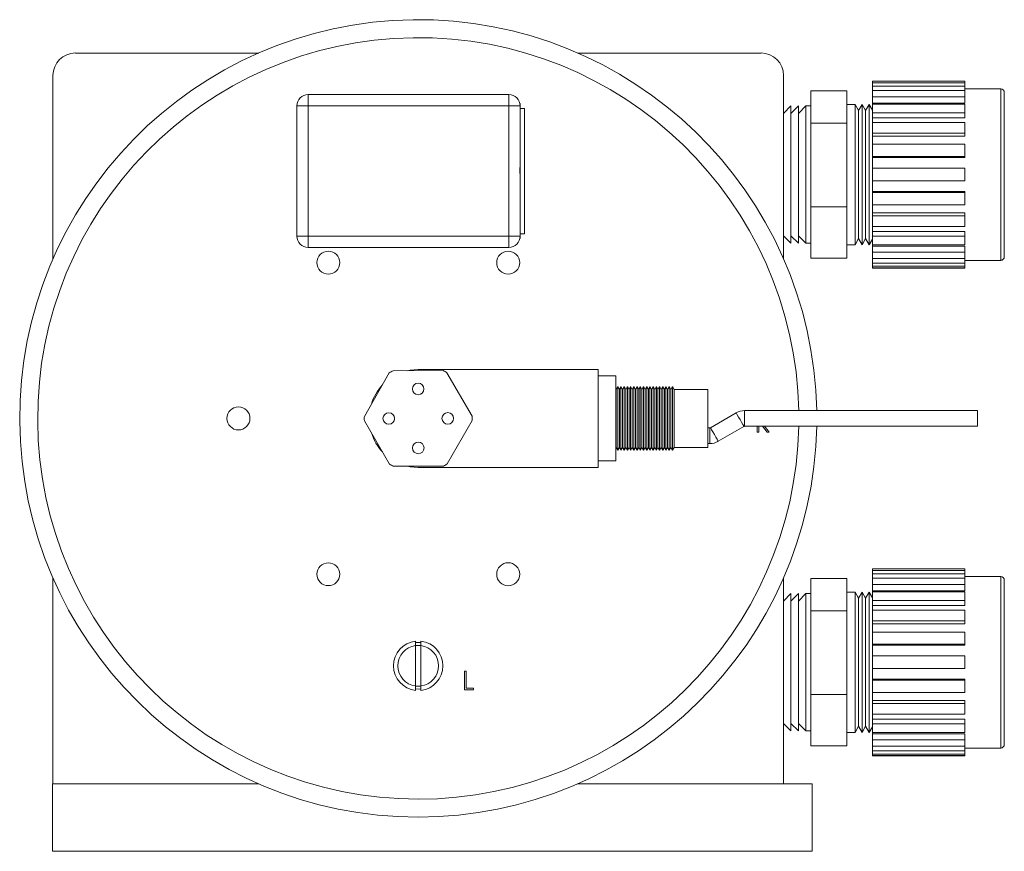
# Model space of a CAD drawing. Header units: inches. Extents: x 1.11 to 7.73, y 1.34 to 8.12.
# Tile 1 of 13: x 1.11 to 2.93, y 1.34 to 2.88. Entities that reach past the tile are written whole.
import ezdxf

# ---------------------------------------------------------------- set-up
doc = ezdxf.new("R2010")
doc.units = ezdxf.units.IN
doc.header["$MEASUREMENT"] = 0

msp = doc.modelspace()

# ---------------------------------------------------------------- linework, layer by layer
at = {"color": 7, "linetype": 'Continuous', "lineweight": 15}
for p, q in [((1.211, 2.8214), (1.5507, 2.8214)), ((2.1421, 2.8214), (2.4818, 2.8214)), ((1.1693, 2.7798), (1.1693, 2.44)), ((2.5235, 2.44), (2.5235, 2.7798)), ((2.8594, 2.7695), (2.6883, 2.7695)), ((2.6883, 2.7692), (2.6883, 2.7695)), ((2.6883, 2.7692), (2.8594, 2.7692)), ((2.6883, 2.7663), (2.6883, 2.7692)), ((2.8594, 2.7663), (2.6883, 2.7663)), ((2.6883, 2.7603), (2.6883, 2.7663)), ((2.6883, 2.7603), (2.8594, 2.7603)), ((2.6883, 2.7518), (2.6883, 2.7603)), ((2.8594, 2.7695), (2.8594, 2.7692)), ((2.8594, 2.7663), (2.8594, 2.7692)), ((2.8594, 2.7663), (2.8594, 2.7603)), ((2.8594, 2.7518), (2.8594, 2.7603)), ((1.6422, 2.7444), (1.6422, 2.7235)), ((1.6422, 2.7444), (2.0144, 2.7444)), ((2.0144, 2.7235), (2.0144, 2.7444)), ((2.6408, 2.7512), (2.5741, 2.7512)), ((2.5741, 2.6915), (2.5741, 2.7512)), ((2.6408, 2.6915), (2.6408, 2.7512)), ((2.8594, 2.7518), (2.6883, 2.7518)), ((2.6883, 2.7403), (2.6883, 2.7518)), ((2.6883, 2.7403), (2.8594, 2.7403)), ((2.6883, 2.7288), (2.6883, 2.7403)), ((2.9261, 2.7551), (2.8594, 2.7551)), ((2.8594, 2.7518), (2.8594, 2.7403)), ((2.8594, 2.7288), (2.8594, 2.7403)), ((2.9328, 2.7484), (2.9328, 2.7369)), ((1.6214, 2.4819), (1.6214, 2.7235)), ((1.6214, 2.7235), (1.6422, 2.7235)), ((1.6422, 2.7235), (1.6422, 2.4819)), ((2.0144, 2.7235), (1.6422, 2.7235)), ((2.0144, 2.4819), (2.0144, 2.7235)), ((2.0144, 2.7235), (2.0353, 2.7235)), ((2.0352, 2.7277), (2.0349, 2.7273)), ((2.0352, 2.7254), (2.0352, 2.7277)), ((2.0353, 2.7235), (2.0353, 2.6347)), ((2.5373, 2.7234), (2.5235, 2.7096)), ((2.5512, 2.7234), (2.5373, 2.7096)), ((2.5373, 2.7138), (2.5373, 2.7234)), ((2.5651, 2.7234), (2.5512, 2.7096)), ((2.5512, 2.7138), (2.5512, 2.7234)), ((2.5741, 2.7234), (2.5651, 2.7234)), ((2.5651, 2.7138), (2.5651, 2.7234)), ((2.656, 2.7262), (2.6408, 2.7262)), ((2.6626, 2.7148), (2.656, 2.7262)), ((2.656, 2.7163), (2.656, 2.7262)), ((2.6691, 2.7262), (2.6626, 2.7148)), ((2.6757, 2.7148), (2.6691, 2.7262)), ((2.6691, 2.7163), (2.6691, 2.7262)), ((2.6823, 2.7262), (2.6757, 2.7148)), ((2.6883, 2.7157), (2.6823, 2.7262)), ((2.6823, 2.7163), (2.6823, 2.7262)), ((2.6883, 2.7288), (2.8594, 2.7288)), ((2.6883, 2.7266), (2.6883, 2.7288)), ((2.8594, 2.7268), (2.6883, 2.7268)), ((2.6883, 2.7104), (2.6883, 2.7268)), ((2.8594, 2.7268), (2.8594, 2.7104)), ((2.9328, 2.7369), (2.9328, 2.444)), ((2.0433, 2.7187), (2.0353, 2.7187)), ((2.0433, 2.6027), (2.0433, 2.7187)), ((2.5373, 2.4689), (2.5373, 2.7138)), ((2.5512, 2.4689), (2.5512, 2.7138)), ((2.5651, 2.4689), (2.5651, 2.7138)), ((2.656, 2.4662), (2.656, 2.7163)), ((2.6626, 2.7058), (2.6626, 2.7148)), ((2.6626, 2.4776), (2.6626, 2.7058)), ((2.6691, 2.4662), (2.6691, 2.7163)), ((2.6757, 2.7058), (2.6757, 2.7148)), ((2.6757, 2.4776), (2.6757, 2.7058)), ((2.6823, 2.4662), (2.6823, 2.7163)), ((2.6883, 2.7104), (2.8594, 2.7104)), ((2.6883, 2.7016), (2.6883, 2.7104)), ((2.6883, 2.7016), (2.8594, 2.7016)), ((2.6883, 2.6925), (2.6883, 2.7016)), ((2.8594, 2.7016), (2.8594, 2.7104)), ((2.6408, 2.6915), (2.5741, 2.6915)), ((2.5741, 2.5365), (2.5741, 2.6915)), ((2.6408, 2.5365), (2.6408, 2.6915)), ((2.8594, 2.6928), (2.6883, 2.6928)), ((2.6883, 2.6728), (2.6883, 2.6928)), ((2.8594, 2.6928), (2.8594, 2.6728)), ((2.6883, 2.6728), (2.8594, 2.6728)), ((2.6883, 2.6672), (2.6883, 2.6728)), ((2.6883, 2.6672), (2.8594, 2.6672)), ((2.6883, 2.6523), (2.6883, 2.6672)), ((2.8594, 2.6672), (2.8594, 2.6728)), ((2.8594, 2.6523), (2.6883, 2.6523)), ((2.6883, 2.6299), (2.6883, 2.6523)), ((2.8594, 2.6523), (2.8594, 2.6299)), ((2.6883, 2.6299), (2.8594, 2.6299)), ((2.6883, 2.628), (2.6883, 2.6299)), ((2.8594, 2.628), (2.8594, 2.6299)), ((2.0352, 2.6027), (2.0352, 2.6263)), ((2.6883, 2.628), (2.8594, 2.628)), ((2.6883, 2.6079), (2.6883, 2.628)), ((2.0352, 2.5789), (2.0352, 2.6027)), ((2.0433, 2.4867), (2.0433, 2.6027)), ((2.8594, 2.6079), (2.6883, 2.6079)), ((2.6883, 2.5848), (2.6883, 2.6079)), ((2.8594, 2.6079), (2.8594, 2.5848)), ((2.6883, 2.5646), (2.6883, 2.5848)), ((2.6883, 2.5848), (2.8594, 2.5848)), ((2.0353, 2.5707), (2.0353, 2.4819)), ((2.6883, 2.5646), (2.8594, 2.5646)), ((2.6883, 2.5628), (2.6883, 2.5646)), ((2.8594, 2.5628), (2.6883, 2.5628)), ((2.6883, 2.5404), (2.6883, 2.5628)), ((2.8594, 2.5628), (2.8594, 2.5646)), ((2.8594, 2.5628), (2.8594, 2.5404)), ((2.6883, 2.5254), (2.6883, 2.5404)), ((2.6883, 2.5404), (2.8594, 2.5404)), ((2.6408, 2.5365), (2.5741, 2.5365)), ((2.5741, 2.5365), (2.5741, 2.4412)), ((2.6408, 2.5365), (2.6408, 2.4412)), ((2.6883, 2.5254), (2.8594, 2.5254)), ((2.6883, 2.5199), (2.6883, 2.5254)), ((2.8594, 2.5199), (2.6883, 2.5199)), ((2.6883, 2.4998), (2.6883, 2.5199)), ((2.8594, 2.5199), (2.8594, 2.5254)), ((2.8594, 2.5199), (2.8594, 2.4998)), ((2.0353, 2.4867), (2.0433, 2.4867)), ((2.5235, 2.4828), (2.5373, 2.4689)), ((2.5373, 2.4828), (2.5512, 2.4689)), ((2.5512, 2.4828), (2.5651, 2.4689)), ((2.6883, 2.4998), (2.8594, 2.4998)), ((2.6883, 2.491), (2.6883, 2.4996)), ((2.6883, 2.491), (2.8594, 2.491)), ((2.6883, 2.4822), (2.6883, 2.491)), ((2.8594, 2.4822), (2.8594, 2.491)), ((1.6214, 2.4819), (1.6422, 2.4819)), ((1.6422, 2.4819), (2.0144, 2.4819)), ((1.6422, 2.4819), (1.6422, 2.461)), ((2.0144, 2.4819), (2.0144, 2.461)), ((2.0144, 2.4819), (2.0353, 2.4819)), ((2.0349, 2.4781), (2.0352, 2.4777)), ((2.0352, 2.4777), (2.0352, 2.4798)), ((2.5651, 2.4689), (2.5741, 2.4689)), ((2.6408, 2.4662), (2.656, 2.4662)), ((2.656, 2.4662), (2.6626, 2.4776)), ((2.6626, 2.4776), (2.6691, 2.4662)), ((2.6691, 2.4662), (2.6757, 2.4776)), ((2.6757, 2.4776), (2.6823, 2.4662)), ((2.6823, 2.4662), (2.6883, 2.4767)), ((2.8594, 2.4822), (2.6883, 2.4822)), ((2.6883, 2.4658), (2.6883, 2.4822)), ((2.6883, 2.4658), (2.8594, 2.4658)), ((2.6883, 2.4638), (2.6883, 2.4656)), ((2.8594, 2.4822), (2.8594, 2.4658)), ((2.0144, 2.461), (1.6422, 2.461)), ((2.6883, 2.4638), (2.8594, 2.4638)), ((2.6883, 2.4523), (2.6883, 2.4638)), ((2.8594, 2.4523), (2.6883, 2.4523)), ((2.6883, 2.4407), (2.6883, 2.4523)), ((2.8594, 2.4523), (2.8594, 2.4638)), ((2.8594, 2.4523), (2.8594, 2.4407)), ((2.6408, 2.4412), (2.5741, 2.4412)), ((2.6883, 2.4407), (2.8594, 2.4407)), ((2.6883, 2.4322), (2.6883, 2.4407)), ((2.8594, 2.4322), (2.6883, 2.4322)), ((2.6883, 2.4262), (2.6883, 2.4322)), ((2.8594, 2.4322), (2.8594, 2.4407)), ((2.8594, 2.4373), (2.9261, 2.4373)), ((2.8594, 2.4322), (2.8594, 2.4262)), ((2.6883, 2.4262), (2.8594, 2.4262)), ((2.6883, 2.4233), (2.6883, 2.4262)), ((2.8594, 2.4233), (2.6883, 2.4233)), ((2.6883, 2.4229), (2.6883, 2.4233)), ((2.6883, 2.4229), (2.8594, 2.4229)), ((2.8594, 2.4233), (2.8594, 2.4262)), ((2.8594, 2.4233), (2.8594, 2.4229)), ((1.7927, 2.2287), (1.7465, 2.1481)), ((1.8926, 2.233), (1.7997, 2.2328)), ((2.1797, 2.2352), (1.8464, 2.2352)), ((1.9463, 2.1486), (1.8996, 2.229)), ((2.1797, 2.0535), (2.1797, 2.2352)), ((2.2124, 2.2231), (2.1797, 2.2231)), ((2.2124, 2.2231), (2.2124, 2.0656)), ((2.2133, 2.1982), (2.2124, 2.1997)), ((2.2163, 2.2034), (2.2133, 2.1982)), ((2.2133, 2.1982), (2.2133, 2.0905)), ((2.2192, 2.1982), (2.2163, 2.2034)), ((2.2163, 2.2034), (2.2163, 2.0854)), ((2.2222, 2.2034), (2.2192, 2.1982)), ((2.2192, 2.1982), (2.2192, 2.0905)), ((2.2252, 2.1982), (2.2222, 2.2034)), ((2.2222, 2.2034), (2.2222, 2.0854)), ((2.2282, 2.2034), (2.2252, 2.1982)), ((2.2252, 2.1982), (2.2252, 2.0905)), ((2.2311, 2.1982), (2.2282, 2.2034)), ((2.2282, 2.2034), (2.2282, 2.0854)), ((2.2341, 2.2034), (2.2311, 2.1982)), ((2.2311, 2.1982), (2.2311, 2.0905)), ((2.2371, 2.1982), (2.2341, 2.2034)), ((2.2341, 2.2034), (2.2341, 2.0854)), ((2.2401, 2.2034), (2.2371, 2.1982)), ((2.2371, 2.1982), (2.2371, 2.0905)), ((2.2431, 2.1982), (2.2401, 2.2034)), ((2.2401, 2.2034), (2.2401, 2.0854)), ((2.246, 2.2034), (2.2431, 2.1982)), ((2.2431, 2.1982), (2.2431, 2.0905)), ((2.249, 2.1982), (2.246, 2.2034)), ((2.246, 2.2034), (2.246, 2.0854)), ((2.252, 2.2034), (2.249, 2.1982)), ((2.249, 2.1982), (2.249, 2.0905)), ((2.255, 2.1982), (2.252, 2.2034)), ((2.252, 2.2034), (2.252, 2.0854)), ((2.258, 2.2034), (2.255, 2.1982)), ((2.255, 2.1982), (2.255, 2.0905)), ((2.2609, 2.1982), (2.258, 2.2034)), ((2.258, 2.2034), (2.258, 2.0854)), ((2.2639, 2.2034), (2.2609, 2.1982)), ((2.2609, 2.1982), (2.2609, 2.0905)), ((2.2669, 2.1982), (2.2639, 2.2034)), ((2.2639, 2.2034), (2.2639, 2.0854)), ((2.2699, 2.2034), (2.2669, 2.1982)), ((2.2669, 2.1982), (2.2669, 2.0905)), ((2.2729, 2.1982), (2.2699, 2.2034)), ((2.2699, 2.2034), (2.2699, 2.0854)), ((2.2758, 2.2034), (2.2729, 2.1982)), ((2.2729, 2.1982), (2.2729, 2.0905)), ((2.2788, 2.1982), (2.2758, 2.2034)), ((2.2758, 2.2034), (2.2758, 2.0854)), ((2.2818, 2.2034), (2.2788, 2.1982)), ((2.2788, 2.1982), (2.2788, 2.0905)), ((2.2848, 2.1982), (2.2818, 2.2034)), ((2.2818, 2.2034), (2.2818, 2.0854)), ((2.2878, 2.2034), (2.2848, 2.1982)), ((2.2848, 2.1982), (2.2848, 2.0905)), ((2.2907, 2.1982), (2.2878, 2.2034)), ((2.2878, 2.2034), (2.2878, 2.0854)), ((2.2937, 2.2034), (2.2907, 2.1982)), ((2.2907, 2.1982), (2.2907, 2.0905)), ((2.2967, 2.1982), (2.2937, 2.2034)), ((2.2937, 2.2034), (2.2937, 2.0854)), ((2.2997, 2.2034), (2.2967, 2.1982)), ((2.2967, 2.1982), (2.2967, 2.0905)), ((2.3026, 2.1982), (2.2997, 2.2034)), ((2.2997, 2.2034), (2.2997, 2.0854)), ((2.3056, 2.2034), (2.3026, 2.1982)), ((2.3026, 2.1982), (2.3026, 2.0905)), ((2.3086, 2.1982), (2.3056, 2.2034)), ((2.3056, 2.2034), (2.3056, 2.0854)), ((2.3116, 2.2034), (2.3086, 2.1982)), ((2.3086, 2.1982), (2.3086, 2.0905)), ((2.3146, 2.1982), (2.3116, 2.2034)), ((2.3116, 2.2034), (2.3116, 2.0854)), ((2.3175, 2.2034), (2.3146, 2.1982)), ((2.3146, 2.1982), (2.3146, 2.0905)), ((2.3205, 2.1982), (2.3175, 2.2034)), ((2.3175, 2.2034), (2.3175, 2.0854)), ((2.3831, 2.1982), (2.3205, 2.1982)), ((2.3205, 2.1982), (2.3205, 2.0905)), ((2.3831, 2.1982), (2.3831, 2.0905)), ((2.4357, 2.1548), (2.388, 2.1272)), ((2.8831, 2.1589), (2.4513, 2.1589)), ((2.8831, 2.1589), (2.8831, 2.1298)), ((1.7465, 2.1401), (1.7932, 2.0597)), ((1.9001, 2.06), (1.9463, 2.1406)), ((2.3869, 2.1269), (2.3831, 2.1269)), ((2.4026, 2.102), (2.4502, 2.1295)), ((2.4513, 2.1298), (2.8831, 2.1298)), ((2.4748, 2.1188), (2.4748, 2.1298)), ((2.4779, 2.1188), (2.4748, 2.1188)), ((2.4779, 2.1298), (2.4779, 2.1188)), ((2.4932, 2.1188), (2.4845, 2.1298)), ((2.4883, 2.1298), (2.4971, 2.1188)), ((2.4971, 2.1188), (2.4932, 2.1188)), ((2.2124, 2.089), (2.2133, 2.0905)), ((2.2133, 2.0905), (2.2163, 2.0854)), ((2.2163, 2.0854), (2.2192, 2.0905)), ((2.2192, 2.0905), (2.2222, 2.0854)), ((2.2222, 2.0854), (2.2252, 2.0905)), ((2.2252, 2.0905), (2.2282, 2.0854)), ((2.2282, 2.0854), (2.2311, 2.0905)), ((2.2311, 2.0905), (2.2341, 2.0854)), ((2.2341, 2.0854), (2.2371, 2.0905)), ((2.2371, 2.0905), (2.2401, 2.0854)), ((2.2401, 2.0854), (2.2431, 2.0905)), ((2.2431, 2.0905), (2.246, 2.0854)), ((2.246, 2.0854), (2.249, 2.0905)), ((2.249, 2.0905), (2.252, 2.0854)), ((2.252, 2.0854), (2.255, 2.0905)), ((2.255, 2.0905), (2.258, 2.0854)), ((2.258, 2.0854), (2.2609, 2.0905)), ((2.2609, 2.0905), (2.2639, 2.0854)), ((2.2639, 2.0854), (2.2669, 2.0905)), ((2.2669, 2.0905), (2.2699, 2.0854)), ((2.2699, 2.0854), (2.2729, 2.0905)), ((2.2729, 2.0905), (2.2758, 2.0854)), ((2.2758, 2.0854), (2.2788, 2.0905)), ((2.2788, 2.0905), (2.2818, 2.0854)), ((2.2818, 2.0854), (2.2848, 2.0905)), ((2.2848, 2.0905), (2.2878, 2.0854)), ((2.2878, 2.0854), (2.2907, 2.0905)), ((2.2907, 2.0905), (2.2937, 2.0854)), ((2.2937, 2.0854), (2.2967, 2.0905)), ((2.2967, 2.0905), (2.2997, 2.0854)), ((2.2997, 2.0854), (2.3026, 2.0905)), ((2.3026, 2.0905), (2.3056, 2.0854)), ((2.3056, 2.0854), (2.3086, 2.0905)), ((2.3086, 2.0905), (2.3116, 2.0854)), ((2.3116, 2.0854), (2.3146, 2.0905)), ((2.3146, 2.0905), (2.3175, 2.0854)), ((2.3175, 2.0854), (2.3205, 2.0905)), ((2.3205, 2.0905), (2.3831, 2.0905)), ((2.3831, 2.0978), (2.3869, 2.0978)), ((2.2124, 2.0656), (2.1797, 2.0656)), ((1.8002, 2.0557), (1.8931, 2.0559)), ((1.8464, 2.0535), (2.1797, 2.0535)), ((2.8594, 1.8659), (2.6883, 1.8659)), ((2.6883, 1.8655), (2.6883, 1.8659)), ((2.6883, 1.8655), (2.8594, 1.8655)), ((2.6883, 1.8626), (2.6883, 1.8655)), ((2.8594, 1.8626), (2.6883, 1.8626)), ((2.6883, 1.8566), (2.6883, 1.8626)), ((2.8594, 1.8659), (2.8594, 1.8655)), ((2.8594, 1.8626), (2.8594, 1.8655)), ((2.8594, 1.8626), (2.8594, 1.8566)), ((1.1693, 1.8487), (1.1693, 1.4673)), ((2.5235, 1.4673), (2.5235, 1.8487)), ((2.6408, 1.8475), (2.5741, 1.8475)), ((2.5741, 1.7878), (2.5741, 1.8475)), ((2.6408, 1.7878), (2.6408, 1.8475)), ((2.6883, 1.8566), (2.8594, 1.8566)), ((2.6883, 1.8482), (2.6883, 1.8566)), ((2.8594, 1.8482), (2.6883, 1.8482)), ((2.6883, 1.8366), (2.6883, 1.8482)), ((2.8594, 1.8482), (2.8594, 1.8566)), ((2.9261, 1.8514), (2.8594, 1.8514)), ((2.8594, 1.8482), (2.8594, 1.8366)), ((2.9328, 1.8447), (2.9328, 1.8332)), ((2.6883, 1.8366), (2.8594, 1.8366)), ((2.6883, 1.8251), (2.6883, 1.8366)), ((2.8594, 1.8251), (2.8594, 1.8366)), ((2.9328, 1.8332), (2.9328, 1.5403)), ((2.5373, 1.8198), (2.5235, 1.806)), ((2.5512, 1.8198), (2.5373, 1.8059)), ((2.5373, 1.8101), (2.5373, 1.8198)), ((2.5373, 1.5653), (2.5373, 1.8101)), ((2.5651, 1.8198), (2.5512, 1.8059)), ((2.5512, 1.8101), (2.5512, 1.8198)), ((2.5512, 1.5653), (2.5512, 1.8101)), ((2.5741, 1.8198), (2.5651, 1.8198)), ((2.5651, 1.8101), (2.5651, 1.8198)), ((2.5651, 1.5653), (2.5651, 1.8101)), ((2.656, 1.8225), (2.6408, 1.8225)), ((2.6626, 1.8112), (2.656, 1.8225)), ((2.656, 1.8127), (2.656, 1.8225)), ((2.656, 1.5625), (2.656, 1.8127)), ((2.6691, 1.8225), (2.6626, 1.8112)), ((2.6626, 1.8022), (2.6626, 1.8112)), ((2.6757, 1.8112), (2.6691, 1.8225)), ((2.6691, 1.8127), (2.6691, 1.8225)), ((2.6691, 1.5625), (2.6691, 1.8127)), ((2.6823, 1.8225), (2.6757, 1.8112)), ((2.6757, 1.8022), (2.6757, 1.8112)), ((2.6883, 1.812), (2.6823, 1.8225)), ((2.6823, 1.8127), (2.6823, 1.8225)), ((2.6823, 1.5625), (2.6823, 1.8127)), ((2.6883, 1.8251), (2.8594, 1.8251)), ((2.6883, 1.8229), (2.6883, 1.8251)), ((2.8594, 1.8231), (2.6883, 1.8231)), ((2.6883, 1.8068), (2.6883, 1.8231)), ((2.8594, 1.8231), (2.8594, 1.8068)), ((2.6626, 1.5739), (2.6626, 1.8022)), ((2.6757, 1.5739), (2.6757, 1.8022)), ((2.6883, 1.8068), (2.8594, 1.8068)), ((2.6883, 1.7979), (2.6883, 1.8068)), ((2.6883, 1.7979), (2.8594, 1.7979)), ((2.6883, 1.7889), (2.6883, 1.7979)), ((2.8594, 1.7891), (2.6883, 1.7891)), ((2.6883, 1.7691), (2.6883, 1.7891)), ((2.8594, 1.7979), (2.8594, 1.8068)), ((2.8594, 1.7891), (2.8594, 1.7691)), ((2.6408, 1.7878), (2.5741, 1.7878)), ((2.5741, 1.6328), (2.5741, 1.7878)), ((2.6408, 1.6328), (2.6408, 1.7878)), ((2.6883, 1.7691), (2.8594, 1.7691)), ((2.6883, 1.7636), (2.6883, 1.7691)), ((2.6883, 1.7636), (2.8594, 1.7636)), ((2.6883, 1.7483), (2.6883, 1.7636)), ((2.8594, 1.7636), (2.8594, 1.7691)), ((2.8594, 1.7486), (2.6883, 1.7486)), ((2.6883, 1.7263), (2.6883, 1.7486)), ((2.8594, 1.7486), (2.8594, 1.7263)), ((1.8414, 1.7315), (1.8414, 1.7234)), ((1.8414, 1.7234), (1.8414, 1.6486)), ((1.8514, 1.7315), (1.8514, 1.7234)), ((1.8514, 1.7234), (1.8514, 1.6486)), ((2.6883, 1.7263), (2.8594, 1.7263)), ((2.6883, 1.7244), (2.6883, 1.7263)), ((2.6883, 1.7244), (2.8594, 1.7244)), ((2.6883, 1.7042), (2.6883, 1.7244)), ((2.8594, 1.7244), (2.8594, 1.7263)), ((2.8594, 1.7042), (2.6883, 1.7042)), ((2.6883, 1.6811), (2.6883, 1.7042)), ((2.8594, 1.7042), (2.8594, 1.6811)), ((2.6883, 1.661), (2.6883, 1.6811)), ((2.6883, 1.6811), (2.8594, 1.6811)), ((1.9323, 1.6759), (1.9354, 1.6759)), ((1.9323, 1.6412), (1.9323, 1.6759)), ((1.9354, 1.6759), (1.9354, 1.6448)), ((2.6883, 1.661), (2.8594, 1.661)), ((2.6883, 1.6591), (2.6883, 1.661)), ((2.8594, 1.6591), (2.8594, 1.661)), ((1.8413, 1.6431), (1.8464, 1.6428)), ((1.8414, 1.6486), (1.8414, 1.6405)), ((1.8464, 1.6428), (1.8515, 1.6431)), ((1.8514, 1.6486), (1.8514, 1.6405)), ((1.9354, 1.6448), (1.9488, 1.6448)), ((1.9488, 1.6448), (1.9488, 1.6412)), ((2.8594, 1.6591), (2.6883, 1.6591)), ((2.6883, 1.6367), (2.6883, 1.6591)), ((2.8594, 1.6591), (2.8594, 1.6367)), ((1.9488, 1.6412), (1.9323, 1.6412)), ((2.6408, 1.6328), (2.5741, 1.6328)), ((2.5741, 1.6328), (2.5741, 1.5375)), ((2.6408, 1.6328), (2.6408, 1.5375)), ((2.6883, 1.6217), (2.6883, 1.6367)), ((2.6883, 1.6367), (2.8594, 1.6367)), ((2.6883, 1.6217), (2.8594, 1.6217)), ((2.6883, 1.6162), (2.6883, 1.6217)), ((2.8594, 1.6162), (2.6883, 1.6162)), ((2.6883, 1.5962), (2.6883, 1.6162)), ((2.8594, 1.6162), (2.8594, 1.6217)), ((2.8594, 1.6162), (2.8594, 1.5962)), ((2.6883, 1.5962), (2.8594, 1.5962)), ((2.6883, 1.5873), (2.6883, 1.5959)), ((2.5235, 1.5791), (2.5373, 1.5653)), ((2.5373, 1.5792), (2.5512, 1.5653)), ((2.5512, 1.5792), (2.5651, 1.5653)), ((2.656, 1.5625), (2.6626, 1.5739)), ((2.6626, 1.5739), (2.6691, 1.5625)), ((2.6691, 1.5625), (2.6757, 1.5739)), ((2.6757, 1.5739), (2.6823, 1.5625)), ((2.6823, 1.5625), (2.6883, 1.573)), ((2.6883, 1.5873), (2.8594, 1.5873)), ((2.6883, 1.5785), (2.6883, 1.5873)), ((2.8594, 1.5785), (2.6883, 1.5785)), ((2.6883, 1.5622), (2.6883, 1.5785)), ((2.8594, 1.5785), (2.8594, 1.5873)), ((2.8594, 1.5785), (2.8594, 1.5622)), ((2.5651, 1.5653), (2.5741, 1.5653)), ((2.6408, 1.5625), (2.656, 1.5625)), ((2.6883, 1.5622), (2.8594, 1.5622)), ((2.6883, 1.5601), (2.6883, 1.562)), ((2.6883, 1.5601), (2.8594, 1.5601)), ((2.6883, 1.5486), (2.6883, 1.5601)), ((2.8594, 1.5486), (2.8594, 1.5601)), ((2.6408, 1.5375), (2.5741, 1.5375)), ((2.8594, 1.5486), (2.6883, 1.5486)), ((2.6883, 1.537), (2.6883, 1.5486)), ((2.6883, 1.537), (2.8594, 1.537)), ((2.6883, 1.5285), (2.6883, 1.537)), ((2.8594, 1.5486), (2.8594, 1.537)), ((2.8594, 1.5285), (2.8594, 1.537)), ((2.8594, 1.5336), (2.9261, 1.5336)), ((2.8594, 1.5285), (2.6883, 1.5285)), ((2.6883, 1.5225), (2.6883, 1.5285)), ((2.6883, 1.5225), (2.8594, 1.5225)), ((2.6883, 1.5196), (2.6883, 1.5225)), ((2.8594, 1.5196), (2.6883, 1.5196)), ((2.6883, 1.5192), (2.6883, 1.5196)), ((2.6883, 1.5192), (2.8594, 1.5192)), ((2.8594, 1.5285), (2.8594, 1.5225)), ((2.8594, 1.5196), (2.8594, 1.5225)), ((2.8594, 1.5196), (2.8594, 1.5192)), ((1.1683, 1.4673), (1.1693, 1.4673)), ((1.1683, 1.4673), (1.1683, 1.3423)), ((1.5507, 1.4673), (1.1693, 1.4673)), ((2.5235, 1.4673), (2.1421, 1.4673)), ((2.5235, 1.4673), (2.5765, 1.4673)), ((2.5765, 1.4673), (2.5765, 1.3423)), ((1.1683, 1.3423), (2.5765, 1.3423))]:
    msp.add_line(p, q, dxfattribs=at)
at = {"color": 8, "linetype": 'Continuous', "lineweight": 15}
for p, q in [((2.9261, 2.743), (2.9261, 2.7551)), ((2.9261, 2.4373), (2.9261, 2.743)), ((2.4513, 2.1589), (2.4513, 2.1298)), ((2.3869, 2.1269), (2.3869, 2.0978)), ((2.9261, 1.8394), (2.9261, 1.8514)), ((2.9261, 1.5336), (2.9261, 1.8394))]:
    msp.add_line(p, q, dxfattribs=at)
at = {"color": 7, "linetype": 'Continuous', "lineweight": 15, "flags": 128}
for points in [[(1.8464, 2.2352), (1.8314, 2.234), (1.8259, 2.2328)], [(1.8264, 2.0558), (1.8314, 2.0548), (1.8464, 2.0535)]]:
    msp.add_lwpolyline(points, dxfattribs=at)
at = {"color": 8, "linetype": 'Continuous', "lineweight": 15, "flags": 128}
for points in [[(2.4357, 2.1548), (2.4362, 2.1538), (2.4378, 2.1511), (2.4402, 2.147), (2.443, 2.1421), (2.4457, 2.1373), (2.4481, 2.1332), (2.4497, 2.1305), (2.4502, 2.1295)], [(2.388, 2.1272), (2.3885, 2.1263), (2.3901, 2.1235), (2.3925, 2.1194), (2.3953, 2.1146), (2.3981, 2.1098), (2.4004, 2.1057), (2.402, 2.1029), (2.4026, 2.102)]]:
    msp.add_lwpolyline(points, dxfattribs=at)
at = {"color": 7, "linetype": 'Continuous', "lineweight": 15}
for centre, radius in [((1.6797, 2.433), 0.0212), ((2.0131, 2.433), 0.0213), ((1.8463, 2.199), 0.0107), ((1.5131, 2.1444), 0.0213), ((1.7917, 2.1442), 0.0107), ((1.9011, 2.1445), 0.0107), ((1.8465, 2.0897), 0.0107), ((1.6797, 1.8557), 0.0212), ((2.0131, 1.8557), 0.0213)]:
    msp.add_circle(centre, radius, dxfattribs=at)
for centre, radius, start, end in [((1.8464, 2.1444), 0.7388, 1.131, 270), ((1.8464, 2.1444), 0.7055, 1.1844, 270), ((1.211, 2.7798), 0.0417, 90, 180), ((2.4818, 2.7798), 0.0417, 0, 90), ((1.6422, 2.7235), 0.0208, 90, 180), ((2.0144, 2.7235), 0.0208, 0, 90), ((2.9261, 2.7484), 0.00667, 0, 90), ((1.6422, 2.4819), 0.0208, 180, 270), ((2.0144, 2.4819), 0.0208, 270, 0), ((2.9261, 2.444), 0.00667, 270, 0), ((1.8464, 2.1444), 0.1, 117.8524, 122.458), ((1.8464, 2.1444), 0.1, 57.8524, 62.458), ((1.8464, 2.1444), 0.0908, 137.2576, 163.0528), ((2.4513, 2.1277), 0.0312, 90, 120), ((1.8464, 2.1444), 0.1, 177.8524, 182.458), ((1.8464, 2.1444), 0.1, 357.8524, 2.458), ((1.8464, 2.1444), 0.0908, 197.2576, 223.0528), ((1.8464, 2.1444), 0.7055, 270, 358.8156), ((1.8464, 2.1444), 0.7388, 270, 358.869), ((2.3869, 2.129), 0.00208, 270, 300), ((2.4513, 2.1277), 0.00208, 90, 120), ((2.3869, 2.129), 0.0313, 270, 300), ((1.8464, 2.1444), 0.1, 237.8524, 242.458), ((1.8464, 2.1444), 0.1, 297.8524, 302.458), ((2.9261, 1.8447), 0.00667, 0, 90), ((1.8464, 1.686), 0.0458, 96.2732, 263.7268), ((1.8464, 1.686), 0.0377, 97.6129, 262.3871), ((1.8464, 1.686), 0.0432, 83.2124, 96.7537), ((1.8464, 1.686), 0.0378, 82.4044, 97.5956), ((1.8464, 1.686), 0.0458, 276.2732, 83.7268), ((1.8464, 1.686), 0.0377, 277.6129, 82.3871), ((1.8464, 1.686), 0.0378, 262.4044, 277.5956), ((2.9261, 1.5403), 0.00667, 270, 0)]:
    msp.add_arc(centre, radius, start, end, dxfattribs=at)
msp.add_open_spline([(2.0353, 2.5707), (2.0352, 2.5761), (2.0351, 2.5872), (2.0349, 2.6035), (2.0351, 2.6195), (2.0352, 2.6296), (2.0353, 2.6347)], degree=3, knots=[0, 0, 0, 0, 0.258215, 0.521446, 0.759165, 1, 1, 1, 1], dxfattribs=at)

doc.saveas('drawing.dxf')
